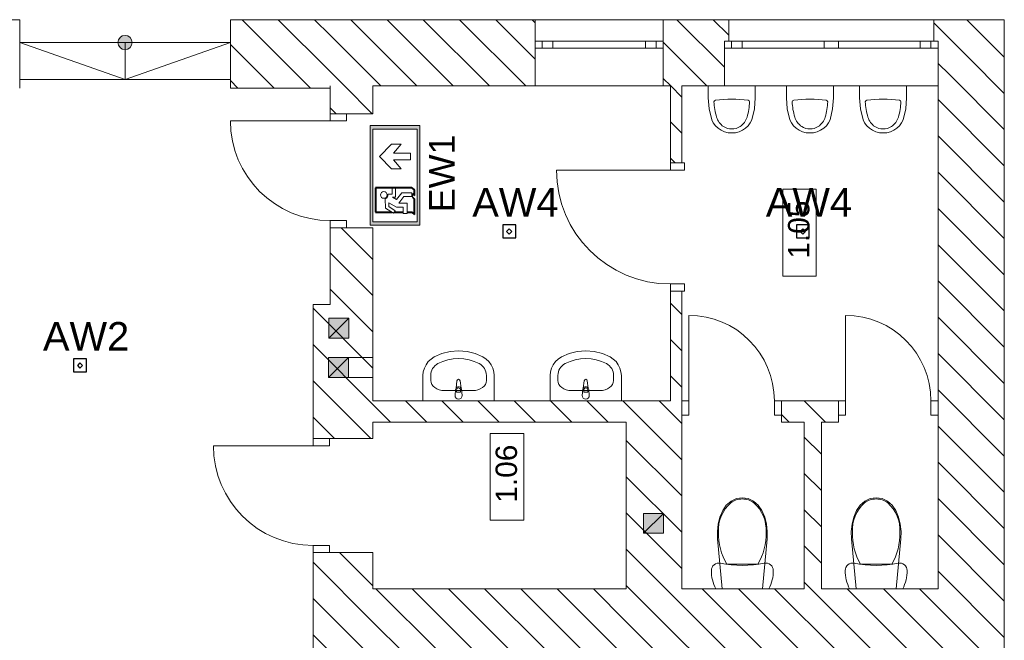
# Model space of a CAD drawing. Header units: millimetres. Extents: x -146116 to 602001, y -318793 to 100489.
# Tile 46 of 100: x 331214 to 338129, y -97477 to -93121. Entities that reach past the tile are written whole.
import ezdxf
from ezdxf.enums import TextEntityAlignment as Align

# ---------------------------------------------------------------- set-up
doc = ezdxf.new("R2010")
doc.units = ezdxf.units.MM
doc.header["$LTSCALE"] = 0.1
doc.header["$MEASUREMENT"] = 0
for name, color, linetype, lineweight in [('eks Rzut piętra I$0$Nowe_320-W Umeblowanie_Nr_pióra__6', 8, 'Continuous', 13), ('eks Rzut piętra I$0$poziom_2 (1)_6_0_Nr_pióra__81_Nr_pióra__6', 8, 'Continuous', 18), ('eks Rzut piętra I$0$poziom_2 (1)_6_2D - Ogólne_Nr_pióra__1_Nr_pióra__7', 8, 'Continuous', 18), ('eks Rzut piętra I$0$poziom_2 (1)_6_2D - Ogólne_Nr_pióra__7_Nr_pióra__7', 8, 'Continuous', 18), ('eks Rzut piętra I$0$poziom_2 (1)_6_Drzwi ArchiCAD_Nr_pióra__27_Nr_pióra__7', 8, 'Continuous', 18), ('eks Rzut piętra I$0$poziom_2 (1)_6_Drzwi ArchiCAD_Nr_pióra__81_Nr_pióra__6', 8, 'Continuous', 18), ('eks Rzut piętra I$0$poziom_2 (1)_6_Konstrukcja - Schody_Nr_pióra__81_Nr_pióra__6', 8, 'Continuous', 18), ('eks Rzut piętra I$0$poziom_2 (1)_6_Konstrukcja - Ściany zew_Nr_pióra__107_Nr_pióra__12', 8, 'Continuous', 18), ('eks Rzut piętra I$0$poziom_2 (1)_6_Konstrukcja - Ściany zew_Nr_pióra__27_Nr_pióra__7', 8, 'Continuous', 18), ('eks Rzut piętra I$0$poziom_2 (1)_6_Metryczki pomieszczeń ArchiCADa_Nr_pióra__6_Nr_pióra__5', 8, 'Continuous', 18), ('eks Rzut piętra I$0$poziom_2 (1)_6_Okna ArchiCADa_Nr_pióra__101_Nr_pióra__252', 8, 'Continuous', 18), ('eks Rzut piętra I$0$poziom_2 (1)_6_Okna ArchiCADa_Nr_pióra__27_Nr_pióra__7', 8, 'Continuous', 18), ('eks Rzut piętra I$0$poziom_2 (1)_6_Okna ArchiCADa_Nr_pióra__81_Nr_pióra__6', 8, 'Continuous', 18), ('Oświetlenie ewakuacyjne', 3, 'Continuous', 20)]:
    doc.layers.add(name, color=color, linetype=linetype, lineweight=lineweight)
for name, color, linetype in [('eks Rzut piętra I$0$poziom_2 (1)_6_2D - Ogólne_Nr_pióra__19', 8, 'Continuous'), ('eks Rzut piętra I$0$poziom_2 (1)_6_Konstrukcja - Schody', 8, 'Continuous'), ('LUXIONA', 92, 'Continuous'), ('REWIZJA_1', 6, 'Continuous')]:
    doc.layers.add(name, color=color, linetype=linetype)
doc.styles.add('ARIAL', font='arial.ttf')
doc.styles.add('eks Rzut piętra I$0$GENERATED_STYLE_1', font='arial.ttf')
doc.styles.add('Malanow_1_100', font='isocpeur.ttf')
pattern_1 = [(135, (247705.95, -72963.92), (127.2792, 127.2792), [])]

# ---------------------------------------------------------------- blocks, each defined once
blk = doc.blocks.new('eks Rzut piętra I')
at = {"layer": 'eks Rzut piętra I$0$poziom_2 (1)_6_2D - Ogólne_Nr_pióra__19', "linetype": 'Continuous', "lineweight": 0}
for points in [[(241751.5, -56639.4), (241611.5, -56639.4), (241611.5, -56779.4), (241751.5, -56779.4)], [(241750.2, -56915.1), (241610.2, -56915.1), (241610.2, -57055.1), (241750.2, -57055.1)], [(243961.5, -58008.9), (243821.5, -58008.9), (243821.5, -58148.9), (243961.5, -58148.9)]]:
    blk.add_hatch(color=256, dxfattribs=at).paths.add_polyline_path(points)
at = {"layer": 'eks Rzut piętra I$0$poziom_2 (1)_6_Konstrukcja - Schody', "linetype": 'Continuous', "lineweight": 0}
blk.add_hatch(color=256, dxfattribs=at).paths.add_polyline_path([(240180.9, -54753.9), (240189.2, -54753.2), (240197.2, -54751.2), (240204.7, -54747.9), (240211.7, -54743.4), (240217.7, -54737.8), (240222.8, -54731.3), (240226.7, -54724), (240229.4, -54716.2), (240230.8, -54708), (240230.8, -54699.8), (240229.4, -54691.6), (240226.7, -54683.8), (240222.8, -54676.6), (240217.7, -54670.1), (240211.7, -54664.5), (240204.7, -54659.9), (240197.2, -54656.6), (240189.2, -54654.6), (240180.9, -54653.9), (240172.7, -54654.6), (240164.7, -54656.6), (240157.2, -54659.9), (240150.2, -54664.5), (240144.2, -54670.1), (240139.1, -54676.6), (240135.2, -54683.8), (240132.5, -54691.6), (240131.1, -54699.8), (240131.1, -54708), (240132.5, -54716.2), (240135.2, -54724), (240139.1, -54731.3), (240144.2, -54737.8), (240150.2, -54743.4), (240157.2, -54747.9), (240164.7, -54751.2), (240172.7, -54753.2)])
at = {"layer": 'eks Rzut piętra I$0$poziom_2 (1)_6_Konstrukcja - Ściany zew_Nr_pióra__107_Nr_pióra__12', "linetype": 'Continuous', "lineweight": 18}
h = blk.add_hatch(dxfattribs=at)
h.set_pattern_fill('BLOCZKI_CERAMICZNE_0006', color=256, angle=270, style=0, pattern_type=2)
h.set_pattern_definition(pattern_1)
h.paths.add_polyline_path([(241620.9, -55023.9), (241620.9, -54543.9), (240920.9, -54543.9), (240920.9, -55023.9)])
h = blk.add_hatch(dxfattribs=at)
h.set_pattern_fill('BLOCZKI_CERAMICZNE_0006', color=256, angle=270, style=0, pattern_type=2)
h.set_pattern_definition(pattern_1)
h.paths.add_polyline_path([(243060.9, -55008.9), (243060.9, -54543.9), (241620.9, -54543.9), (241620.9, -55008.9)])
h = blk.add_hatch(dxfattribs=at)
h.set_pattern_fill('BLOCZKI_CERAMICZNE_0006', color=256, angle=270, style=0, pattern_type=2)
h.set_pattern_definition(pattern_1)
h.paths.add_polyline_path([(244390.9, -55008.9), (244390.9, -54693.9), (244420.9, -54693.9), (244420.9, -54543.9), (243960.9, -54543.9), (243960.9, -55008.9)])
h = blk.add_hatch(dxfattribs=at)
h.set_pattern_fill('BLOCZKI_CERAMICZNE_0006', color=256, angle=270, style=0, pattern_type=2)
h.set_pattern_definition(pattern_1)
h.paths.add_polyline_path([(245890.9, -54693.9), (245890.9, -55008.9), (246355.9, -54543.9), (245860.9, -54543.9), (245860.9, -54693.9)])
h = blk.add_hatch(dxfattribs=at)
h.set_pattern_fill('BLOCZKI_CERAMICZNE_0006', color=256, angle=270, style=0, pattern_type=2)
h.set_pattern_definition(pattern_1)
h.paths.add_polyline_path([(246355.9, -63093.9), (246355.9, -54543.9), (245890.9, -55008.9), (245890.9, -62628.9)])
h = blk.add_hatch(dxfattribs=at)
h.set_pattern_fill('BLOCZKI_CERAMICZNE_0006', color=256, angle=270, style=0, pattern_type=2)
h.set_pattern_definition(pattern_1)
h.paths.add_polyline_path([(241620.9, -55203.9), (241920.9, -55203.9), (241920.9, -55008.9), (241620.9, -55008.9)])
h = blk.add_hatch(dxfattribs=at)
h.set_pattern_fill('BLOCZKI_CERAMICZNE_0006', color=256, angle=270, style=0, pattern_type=2)
h.set_pattern_definition(pattern_1)
h.paths.add_polyline_path([(244010.9, -55008.9), (244010.9, -55548.9), (244090.9, -55548.9), (244090.9, -55008.9)])
h = blk.add_hatch(dxfattribs=at)
h.set_pattern_fill('BLOCZKI_CERAMICZNE_0006', color=256, angle=270, style=0, pattern_type=2)
h.set_pattern_definition(pattern_1)
h.paths.add_polyline_path([(241920.9, -56543.9), (241920.9, -56003.9), (241620.9, -56003.9), (241620.9, -56543.9)])
h = blk.add_hatch(dxfattribs=at)
h.set_pattern_fill('BLOCZKI_CERAMICZNE_0006', color=256, angle=270, style=0, pattern_type=2)
h.set_pattern_definition(pattern_1)
h.paths.add_polyline_path([(244010.9, -57218.9), (244090.9, -57218.9), (244090.9, -56448.9), (244010.9, -56448.9)])
h = blk.add_hatch(dxfattribs=at)
h.set_pattern_fill('BLOCZKI_CERAMICZNE_0006', color=256, angle=270, style=0, pattern_type=2)
h.set_pattern_definition(pattern_1)
h.paths.add_polyline_path([(241500.9, -57483.9), (241920.9, -57483.9), (241920.9, -56543.9), (241500.9, -56543.9)])
h = blk.add_hatch(dxfattribs=at)
h.set_pattern_fill('BLOCZKI_CERAMICZNE_0006', color=256, angle=270, style=0, pattern_type=2)
h.set_pattern_definition(pattern_1)
h.paths.add_polyline_path([(241920.9, -57368.9), (244090.9, -57368.9), (244090.9, -57218.9), (241920.9, -57218.9)])
h = blk.add_hatch(dxfattribs=at)
h.set_pattern_fill('BLOCZKI_CERAMICZNE_0006', color=256, angle=270, style=0, pattern_type=2)
h.set_pattern_definition(pattern_1)
h.paths.add_polyline_path([(244790.9, -57218.9), (244790.9, -57368.9), (245190.9, -57368.9), (245190.9, -57218.9)])
h = blk.add_hatch(dxfattribs=at)
h.set_pattern_fill('BLOCZKI_CERAMICZNE_0006', color=256, angle=270, style=0, pattern_type=2)
h.set_pattern_definition(pattern_1)
h.paths.add_polyline_path([(244090.9, -60218.9), (244090.9, -57368.9), (243700.9, -57368.9), (243700.9, -60218.9)])
h = blk.add_hatch(dxfattribs=at)
h.set_pattern_fill('BLOCZKI_CERAMICZNE_0006', color=256, angle=270, style=0, pattern_type=2)
h.set_pattern_definition(pattern_1)
h.paths.add_polyline_path([(245070.9, -58538.9), (245070.9, -57368.9), (244950.9, -57368.9), (244950.9, -58538.9)])
h = blk.add_hatch(dxfattribs=at)
h.set_pattern_fill('BLOCZKI_CERAMICZNE_0006', color=256, angle=270, style=0, pattern_type=2)
h.set_pattern_definition(pattern_1)
h.paths.add_polyline_path([(241920.9, -59713.9), (241920.9, -58283.9), (241500.9, -58283.9), (241500.9, -59713.9)])
h = blk.add_hatch(dxfattribs=at)
h.set_pattern_fill('BLOCZKI_CERAMICZNE_0006', color=256, angle=270, style=0, pattern_type=2)
h.set_pattern_definition(pattern_1)
h.paths.add_polyline_path([(241920.9, -58538.9), (241920.9, -58988.9), (243700.9, -58988.9), (243700.9, -58538.9)])
h = blk.add_hatch(dxfattribs=at)
h.set_pattern_fill('BLOCZKI_CERAMICZNE_0006', color=256, angle=270, style=0, pattern_type=2)
h.set_pattern_definition(pattern_1)
h.paths.add_polyline_path([(244090.9, -58538.9), (244090.9, -58988.9), (245890.9, -58988.9), (245890.9, -58538.9)])
at = {"layer": 'eks Rzut piętra I$0$poziom_2 (1)_6_0_Nr_pióra__81_Nr_pióra__6', "linetype": 'Continuous', "lineweight": 18}
for p, q in [((244277, -55091.9), (244277, -55008.9)), ((244277, -55008.9), (244607, -55008.9)), ((244607, -55008.9), (244607, -55091.9)), ((244825.9, -55091.9), (244825.9, -55008.9)), ((244825.9, -55008.9), (245155.9, -55008.9)), ((245155.9, -55008.9), (245155.9, -55091.9)), ((245339.9, -55091.9), (245339.9, -55008.9)), ((245339.9, -55008.9), (245669.9, -55008.9)), ((245669.9, -55008.9), (245669.9, -55091.9)), ((244283, -55170.1), (244277, -55091.9)), ((244327.8, -55108.6), (244327.8, -55108.6)), ((244556.3, -55108.6), (244556.3, -55108.6)), ((244607, -55091.9), (244601, -55170.1)), ((244832, -55170.1), (244825.9, -55091.9)), ((244876.7, -55108.6), (244876.7, -55108.6)), ((245105.2, -55108.6), (245105.2, -55108.6)), ((245155.9, -55091.9), (245149.9, -55170.1)), ((245345.9, -55170.1), (245339.9, -55091.9)), ((245390.6, -55108.6), (245390.6, -55108.6)), ((245619.1, -55108.6), (245619.1, -55108.6)), ((245669.9, -55091.9), (245663.8, -55170.1)), ((244300.9, -55246.7), (244283, -55170.1)), ((244316.9, -55119.8), (244316.9, -55119.7)), ((244567.2, -55119.8), (244567.2, -55119.7)), ((244601, -55170.1), (244583.1, -55246.7)), ((244849.9, -55246.7), (244832, -55170.1)), ((244865.8, -55119.8), (244865.8, -55119.7)), ((245116.1, -55119.8), (245116.1, -55119.7)), ((245149.9, -55170.1), (245132, -55246.7)), ((245363.8, -55246.7), (245345.9, -55170.1)), ((245379.7, -55119.8), (245379.7, -55119.7)), ((245630, -55119.8), (245630, -55119.7)), ((245663.8, -55170.1), (245646, -55246.7)), ((244312, -55268.8), (244300.9, -55246.7)), ((244334.9, -55226.9), (244334.9, -55226.9)), ((244549.2, -55226.9), (244549.2, -55226.9)), ((244583.1, -55246.7), (244572.1, -55268.8)), ((244860.9, -55268.8), (244849.9, -55246.7)), ((244883.8, -55226.9), (244883.8, -55226.9)), ((245098.1, -55226.9), (245098.1, -55226.9)), ((245132, -55246.7), (245121, -55268.8)), ((245374.8, -55268.8), (245363.8, -55246.7)), ((245397.7, -55226.9), (245397.7, -55226.9)), ((245612, -55226.9), (245612, -55226.9)), ((245646, -55246.7), (245634.9, -55268.8)), ((244327, -55288.9), (244312, -55268.8)), ((244345.5, -55306.1), (244327, -55288.9)), ((244366.9, -55320.1), (244345.5, -55306.1)), ((244384, -55294.6), (244384, -55294.6)), ((244500.1, -55294.6), (244500.1, -55294.6)), ((244538.6, -55306.1), (244517.2, -55320.1)), ((244557.1, -55288.9), (244538.6, -55306.1)), ((244572.1, -55268.8), (244557.1, -55288.9)), ((244875.9, -55288.9), (244860.9, -55268.8)), ((244894.4, -55306.1), (244875.9, -55288.9)), ((244915.8, -55320.1), (244894.4, -55306.1)), ((244932.9, -55294.6), (244932.9, -55294.6)), ((245049, -55294.6), (245049, -55294.6)), ((245087.5, -55306.1), (245066.1, -55320.1)), ((245106, -55288.9), (245087.5, -55306.1)), ((245121, -55268.8), (245106, -55288.9)), ((245389.8, -55288.9), (245374.8, -55268.8)), ((245408.3, -55306.1), (245389.8, -55288.9)), ((245429.7, -55320.1), (245408.3, -55306.1)), ((245446.8, -55294.6), (245446.8, -55294.6)), ((245562.9, -55294.6), (245562.9, -55294.6)), ((245601.4, -55306.1), (245580, -55320.1)), ((245619.9, -55288.9), (245601.4, -55306.1)), ((245634.9, -55268.8), (245619.9, -55288.9)), ((244390.7, -55330.5), (244366.9, -55320.1)), ((244415.9, -55336.8), (244390.7, -55330.5)), ((244442, -55338.9), (244415.9, -55336.8)), ((244468.1, -55336.8), (244442, -55338.9)), ((244493.4, -55330.5), (244468.1, -55336.8)), ((244517.2, -55320.1), (244493.4, -55330.5)), ((244939.6, -55330.5), (244915.8, -55320.1)), ((244964.9, -55336.8), (244939.6, -55330.5)), ((244990.9, -55338.9), (244964.9, -55336.8)), ((245017, -55336.8), (244990.9, -55338.9)), ((245042.3, -55330.5), (245017, -55336.8)), ((245066.1, -55320.1), (245042.3, -55330.5)), ((245453.5, -55330.5), (245429.7, -55320.1)), ((245478.8, -55336.8), (245453.5, -55330.5)), ((245504.9, -55338.9), (245478.8, -55336.8)), ((245530.9, -55336.8), (245504.9, -55338.9)), ((245556.2, -55330.5), (245530.9, -55336.8)), ((245580, -55320.1), (245556.2, -55330.5)), ((242406.6, -56887.9), (242352.3, -56911.2)), ((242464.1, -56873.7), (242406.6, -56887.9)), ((242523.2, -56868.9), (242464.1, -56873.7)), ((242582.4, -56873.7), (242523.2, -56868.9)), ((242639.9, -56887.9), (242582.4, -56873.7)), ((242694.2, -56911.2), (242639.9, -56887.9)), ((243299.7, -56887.9), (243245.4, -56911.2)), ((243357.2, -56873.7), (243299.7, -56887.9)), ((243416.3, -56868.9), (243357.2, -56873.7)), ((243475.5, -56873.7), (243416.3, -56868.9)), ((243533, -56887.9), (243475.5, -56873.7)), ((243587.3, -56911.2), (243533, -56887.9)), ((242294.5, -56965.4), (242282.8, -56989.1)), ((242310.3, -56944), (242294.5, -56965.4)), ((242329.8, -56925.8), (242310.3, -56944)), ((242352.3, -56911.2), (242329.8, -56925.8)), ((242716.7, -56925.8), (242694.2, -56911.2)), ((242736.2, -56944), (242716.7, -56925.8)), ((242752, -56965.4), (242736.2, -56944)), ((242763.7, -56989.1), (242752, -56965.4)), ((243187.6, -56965.4), (243175.9, -56989.1)), ((243203.4, -56944), (243187.6, -56965.4)), ((243222.9, -56925.8), (243203.4, -56944)), ((243245.4, -56911.2), (243222.9, -56925.8)), ((243609.8, -56925.8), (243587.3, -56911.2)), ((243629.3, -56944), (243609.8, -56925.8)), ((243645.1, -56965.4), (243629.3, -56944)), ((243656.8, -56989.1), (243645.1, -56965.4)), ((242275.6, -57014.5), (242273.2, -57040.7)), ((242273.2, -57040.7), (242273.2, -57218.9)), ((242282.8, -56989.1), (242275.6, -57014.5)), ((242327.6, -57076.4), (242327.6, -57040.7)), ((242718.9, -57076.4), (242718.9, -57040.7)), ((242770.8, -57014.5), (242763.7, -56989.1)), ((242773.2, -57040.7), (242770.8, -57014.5)), ((242773.2, -57218.9), (242773.2, -57040.7)), ((243168.7, -57014.5), (243166.3, -57040.7)), ((243166.3, -57040.7), (243166.3, -57218.9)), ((243175.9, -56989.1), (243168.7, -57014.5)), ((243220.7, -57076.4), (243220.7, -57040.7)), ((243612, -57076.4), (243612, -57040.7)), ((243663.9, -57014.5), (243656.8, -56989.1)), ((243666.3, -57040.7), (243663.9, -57014.5)), ((243666.3, -57218.9), (243666.3, -57040.7)), ((242512.1, -57077.7), (242505.5, -57130.6)), ((242512.1, -57077.7), (242512.1, -57077.7)), ((242541, -57130.6), (242534.3, -57077.7)), ((243405.2, -57077.7), (243398.6, -57130.6)), ((243405.2, -57077.7), (243405.2, -57077.7)), ((243434.1, -57130.6), (243427.4, -57077.7)), ((242424.2, -57147.1), (242622.3, -57147.1)), ((242502.2, -57140.2), (242498.2, -57182.1)), ((242502.2, -57140.2), (242502.2, -57140.1)), ((242509.6, -57157.2), (242509.6, -57142.3)), ((242536.8, -57157.2), (242509.6, -57157.2)), ((242536.8, -57142.3), (242536.8, -57157.2)), ((242541, -57130.6), (242541, -57130.6)), ((242548.2, -57182.1), (242544.2, -57140.2)), ((242548.2, -57182.1), (242548.2, -57182.1)), ((243317.3, -57147.1), (243515.4, -57147.1)), ((243395.3, -57140.2), (243391.3, -57182.1)), ((243395.3, -57140.2), (243395.3, -57140.1)), ((243402.7, -57157.2), (243402.7, -57142.3)), ((243429.9, -57157.2), (243402.7, -57157.2)), ((243429.9, -57142.3), (243429.9, -57157.2)), ((243434.1, -57130.6), (243434.1, -57130.6)), ((243441.3, -57182.1), (243437.3, -57140.2)), ((243441.3, -57182.1), (243441.3, -57182.1)), ((242273.2, -57218.9), (242773.2, -57218.9)), ((243166.3, -57218.9), (243666.3, -57218.9)), ((244403.5, -57951.6), (244436.6, -57923.1)), ((244434.9, -57934.4), (244434.9, -57934.3)), ((244436.6, -57923.1), (244474.9, -57905.1)), ((244474.9, -57905.1), (244515.9, -57898.9)), ((244515.9, -57898.9), (244557, -57905.1)), ((244515.9, -57907.6), (244515.9, -57907.6)), ((244557, -57905.1), (244595.3, -57923.1)), ((244595.3, -57923.1), (244628.3, -57951.6)), ((244597, -57934.4), (244597, -57934.4)), ((245343.5, -57951.6), (245376.6, -57923.1)), ((245374.9, -57934.4), (245374.9, -57934.3)), ((245376.6, -57923.1), (245414.9, -57905.1)), ((245414.9, -57905.1), (245455.9, -57898.9)), ((245455.9, -57898.9), (245497, -57905.1)), ((245455.9, -57907.6), (245455.9, -57907.6)), ((245497, -57905.1), (245535.3, -57923.1)), ((245535.3, -57923.1), (245568.3, -57951.6)), ((245537, -57934.4), (245537, -57934.4)), ((244358.9, -58035.7), (244378, -57988.8)), ((244378, -57988.8), (244403.5, -57951.6)), ((244628.3, -57951.6), (244653.9, -57988.8)), ((244653.9, -57988.8), (244673, -58035.7)), ((245298.9, -58035.7), (245318, -57988.8)), ((245318, -57988.8), (245343.5, -57951.6)), ((245568.3, -57951.6), (245593.9, -57988.8)), ((245593.9, -57988.8), (245613, -58035.7)), ((244341, -58136.8), (244346.5, -58085.5)), ((244346.5, -58085.5), (244358.9, -58035.7)), ((244673, -58035.7), (244685.4, -58085.5)), ((244685.4, -58085.5), (244690.9, -58136.8)), ((245281, -58136.8), (245286.5, -58085.5)), ((245286.5, -58085.5), (245298.9, -58035.7)), ((245613, -58035.7), (245625.4, -58085.5)), ((245625.4, -58085.5), (245630.9, -58136.8)), ((244342.6, -58188.5), (244341, -58136.8)), ((244348.9, -58140.9), (244348.9, -58140.9)), ((244683, -58140.9), (244683, -58140.9)), ((244690.9, -58136.8), (244689.3, -58188.5)), ((245282.6, -58188.5), (245281, -58136.8)), ((245288.9, -58140.9), (245288.9, -58140.9)), ((245623, -58140.9), (245623, -58140.9)), ((245630.9, -58136.8), (245629.3, -58188.5)), ((244375, -58538.9), (244342.6, -58188.5)), ((244689.3, -58188.5), (244656.9, -58538.9)), ((245315, -58538.9), (245282.6, -58188.5)), ((245629.3, -58188.5), (245596.9, -58538.9)), ((244327.5, -58363.5), (244338.4, -58359.5)), ((244338.4, -58359.5), (244349.9, -58357.9)), ((244349.9, -58357.9), (244361.4, -58359)), ((244361.4, -58359), (244399.7, -58365.7)), ((244632.2, -58365.7), (244670.4, -58359)), ((244670.4, -58359), (244682, -58357.9)), ((244682, -58357.9), (244693.5, -58359.5)), ((244693.5, -58359.5), (244704.4, -58363.5)), ((245267.5, -58363.5), (245278.4, -58359.5)), ((245278.4, -58359.5), (245289.9, -58357.9)), ((245289.9, -58357.9), (245301.4, -58359)), ((245301.4, -58359), (245339.7, -58365.7)), ((245572.2, -58365.7), (245610.4, -58359)), ((245610.4, -58359), (245622, -58357.9)), ((245622, -58357.9), (245633.5, -58359.5)), ((245633.5, -58359.5), (245644.4, -58363.5)), ((244298.4, -58410.4), (244299.7, -58398.9)), ((244298.9, -58427.1), (244298.4, -58410.4)), ((244300.4, -58443.7), (244298.9, -58427.1)), ((244299.7, -58398.9), (244303.5, -58387.9)), ((244303.5, -58387.9), (244309.6, -58378.1)), ((244309.6, -58378.1), (244317.7, -58369.8)), ((244317.7, -58369.8), (244327.5, -58363.5)), ((244399.7, -58365.7), (244438.3, -58370.6)), ((244515.9, -58365.9), (244407, -58365.9)), ((244438.3, -58370.6), (244477.1, -58373.5)), ((244477.1, -58373.5), (244515.9, -58374.5)), ((244624.9, -58365.9), (244515.9, -58365.9)), ((244515.9, -58374.5), (244554.8, -58373.5)), ((244554.8, -58373.5), (244593.6, -58370.6)), ((244593.6, -58370.6), (244632.2, -58365.7)), ((244624.9, -58365.9), (244624.9, -58365.8)), ((244704.4, -58363.5), (244714.2, -58369.8)), ((244714.2, -58369.8), (244722.3, -58378.1)), ((244722.3, -58378.1), (244728.4, -58387.9)), ((244728.4, -58387.9), (244732.2, -58398.9)), ((244733, -58427.1), (244731.5, -58443.7)), ((244732.2, -58398.9), (244733.4, -58410.4)), ((244733.4, -58410.4), (244733, -58427.1)), ((245238.4, -58410.4), (245239.7, -58398.9)), ((245238.9, -58427.1), (245238.4, -58410.4)), ((245240.4, -58443.7), (245238.9, -58427.1)), ((245239.7, -58398.9), (245243.5, -58387.9)), ((245243.5, -58387.9), (245249.6, -58378.1)), ((245249.6, -58378.1), (245257.7, -58369.8)), ((245257.7, -58369.8), (245267.5, -58363.5)), ((245339.7, -58365.7), (245378.3, -58370.6)), ((245455.9, -58365.9), (245347, -58365.9)), ((245378.3, -58370.6), (245417.1, -58373.5)), ((245417.1, -58373.5), (245455.9, -58374.5)), ((245564.9, -58365.9), (245455.9, -58365.9)), ((245455.9, -58374.5), (245494.8, -58373.5)), ((245494.8, -58373.5), (245533.6, -58370.6)), ((245533.6, -58370.6), (245572.2, -58365.7)), ((245564.9, -58365.9), (245564.9, -58365.8)), ((245644.4, -58363.5), (245654.2, -58369.8)), ((245654.2, -58369.8), (245662.3, -58378.1)), ((245662.3, -58378.1), (245668.4, -58387.9)), ((245668.4, -58387.9), (245672.2, -58398.9)), ((245673, -58427.1), (245671.5, -58443.7)), ((245672.2, -58398.9), (245673.4, -58410.4)), ((245673.4, -58410.4), (245673, -58427.1)), ((244302.8, -58460.2), (244300.4, -58443.7)), ((244306.2, -58476.5), (244302.8, -58460.2)), ((244310.6, -58492.6), (244306.2, -58476.5)), ((244315.9, -58508.4), (244310.6, -58492.6)), ((244721.3, -58492.6), (244716, -58508.4)), ((244725.7, -58476.5), (244721.3, -58492.6)), ((244729.1, -58460.2), (244725.7, -58476.5)), ((244731.5, -58443.7), (244729.1, -58460.2)), ((245242.8, -58460.2), (245240.4, -58443.7)), ((245246.2, -58476.5), (245242.8, -58460.2)), ((245250.6, -58492.6), (245246.2, -58476.5)), ((245255.9, -58508.4), (245250.6, -58492.6)), ((245661.3, -58492.6), (245656, -58508.4)), ((245665.7, -58476.5), (245661.3, -58492.6)), ((245669.1, -58460.2), (245665.7, -58476.5)), ((245671.5, -58443.7), (245669.1, -58460.2)), ((244322.1, -58523.8), (244315.9, -58508.4)), ((244329.2, -58538.9), (244322.1, -58523.8)), ((244702.7, -58538.9), (244329.2, -58538.9)), ((244656.9, -58538.9), (244375, -58538.9)), ((244709.8, -58523.8), (244702.7, -58538.9)), ((244716, -58508.4), (244709.8, -58523.8)), ((245262.1, -58523.8), (245255.9, -58508.4)), ((245269.2, -58538.9), (245262.1, -58523.8)), ((245642.7, -58538.9), (245269.2, -58538.9)), ((245596.9, -58538.9), (245315, -58538.9)), ((245649.8, -58523.8), (245642.7, -58538.9)), ((245656, -58508.4), (245649.8, -58523.8))]:
    blk.add_line(p, q, dxfattribs=at)
for centre, radius, start, end in [((242523.2, -57079.1), 11.2, 7.13892, 172.86108), ((243416.3, -57079.1), 11.2, 7.13892, 172.86108), ((242523.2, -57182.1), 25, 180, 0), ((242523.2, -57142.1), 21.1, 147.22897, 174.83039), ((242523.2, -57142.1), 21.1, 32.77103, 147.22897), ((242523.2, -57142.3), 13.6, 0, 180), ((242523.2, -57142.1), 21.1, 5.16961, 32.77103), ((243416.3, -57182.1), 25, 180, 0), ((243416.3, -57142.1), 21.1, 147.22897, 174.83039), ((243416.3, -57142.1), 21.1, 32.77103, 147.22897), ((243416.3, -57142.3), 13.6, 0, 180), ((243416.3, -57142.1), 21.1, 5.16961, 32.77103), ((244605.4, -58126.6), 257, 131.5755, 183.19515), ((244516.8, -58046.2), 138.6, 90.33559, 126.2228), ((244515.1, -58046.2), 138.6, 53.77719, 89.66441), ((244426.5, -58126.6), 257, 356.80485, 48.4245), ((245545.4, -58126.6), 257, 131.5755, 183.19515), ((245456.8, -58046.2), 138.6, 90.33559, 126.2228), ((245455.1, -58046.2), 138.6, 53.77719, 89.66441), ((245366.5, -58126.6), 257, 356.80485, 48.4245), ((244774, -58151), 425.4, 178.64607, 210.34823), ((244257.9, -58151), 425.4, 329.65177, 1.35393), ((245714, -58151), 425.4, 178.64607, 210.34823), ((245197.9, -58151), 425.4, 329.65177, 1.35393)]:
    blk.add_arc(centre, radius, start, end, dxfattribs=at)
for centre, major_axis, ratio, start_param, end_param in [((244330.2, -55120.8), (-13.3, 0), 0.93164, 4.895254, 6.197388), ((244442, -55851.9), (-806, 0), 0.93164, 4.570129, 4.854649), ((244553.9, -55120.8), (-13.3, 0), 0.93164, 3.22739, 4.529524), ((244879.1, -55120.8), (-13.3, 0), 0.93164, 4.895254, 6.197388), ((244990.9, -55851.9), (-806, 0), 0.93164, 4.570129, 4.854649), ((245102.8, -55120.8), (-13.3, 0), 0.93164, 3.22739, 4.529524), ((245393, -55120.8), (-13.3, 0), 0.93164, 4.895254, 6.197388), ((245504.9, -55851.9), (-806, 0), 0.93164, 4.570129, 4.854649), ((245616.7, -55120.8), (-13.3, 0), 0.93164, 3.22739, 4.529524), ((244882, -55092.4), (-565.8, 0), 0.93164, 0.051883, 0.258047), ((244002.1, -55092.4), (-565.8, 0), 0.93164, 2.883545, 3.089709), ((245430.9, -55092.4), (-565.8, 0), 0.93164, 0.051883, 0.258047), ((244551, -55092.4), (-565.8, 0), 0.93164, 2.883545, 3.089709), ((245944.8, -55092.4), (-565.8, 0), 0.93164, 0.051883, 0.258047), ((245064.9, -55092.4), (-565.8, 0), 0.93164, 2.883545, 3.089709), ((244471.6, -55190.1), (-142.3, 0), 0.93164, 0.281267, 0.907188), ((244412.4, -55190.1), (-142.3, 0), 0.93164, 2.234405, 2.860325), ((245020.5, -55190.1), (-142.3, 0), 0.93164, 0.281267, 0.907188), ((244961.4, -55190.1), (-142.3, 0), 0.93164, 2.234405, 2.860325), ((245534.4, -55190.1), (-142.3, 0), 0.93164, 0.281267, 0.907188), ((245475.3, -55190.1), (-142.3, 0), 0.93164, 2.234405, 2.860325), ((244442, -55211.4), (-106.5, 0), 0.93164, 0.993922, 2.14767), ((244990.9, -55211.4), (-106.5, 0), 0.93164, 0.993922, 2.14767), ((245504.9, -55211.4), (-106.5, 0), 0.93164, 0.993922, 2.14767), ((242523.2, -57218.9), (-304.3, 0), 0.975758, 4.215414, 5.209364), ((243416.3, -57218.9), (-304.3, 0), 0.975758, 4.215414, 5.209364), ((242424.2, -57040.7), (-96.6, 0), 0.975758, 5.209364, 6.283185), ((242622.3, -57040.7), (-96.6, 0), 0.975758, 3.141593, 4.215414), ((243317.3, -57040.7), (-96.6, 0), 0.975758, 5.209364, 6.283185), ((243515.4, -57040.7), (-96.6, 0), 0.975758, 3.141593, 4.215414), ((242424.3, -57076.4), (-96.7, 0), 0.731403, 0, 1.570796), ((242622.1, -57076.4), (-96.7, 0), 0.731403, 1.570796, 3.141593), ((243317.4, -57076.4), (-96.7, 0), 0.731403, 0, 1.570796), ((243515.2, -57076.4), (-96.7, 0), 0.731403, 1.570796, 3.141593)]:
    blk.add_ellipse(centre, major_axis=major_axis, ratio=ratio, start_param=start_param, end_param=end_param, dxfattribs=at)
at = {"layer": 'eks Rzut piętra I$0$poziom_2 (1)_6_2D - Ogólne_Nr_pióra__1_Nr_pióra__7', "linetype": 'Continuous', "lineweight": 18}
for p, q in [((241750.2, -56915.1), (241920.9, -56915.1)), ((241750.2, -57055.1), (241920.9, -57055.1))]:
    blk.add_line(p, q, dxfattribs=at)
at = {"layer": 'eks Rzut piętra I$0$poziom_2 (1)_6_2D - Ogólne_Nr_pióra__1_Nr_pióra__7', "linetype": 'Continuous', "lineweight": 18, "flags": 128}
for points in [[(241751.5, -56639.4), (241751.5, -56779.4), (241611.5, -56779.4), (241611.5, -56639.4)], [(241750.2, -56915.1), (241750.2, -57055.1), (241610.2, -57055.1), (241610.2, -56915.1)], [(243961.5, -58008.9), (243961.5, -58148.9), (243821.5, -58148.9), (243821.5, -58008.9)]]:
    blk.add_lwpolyline(points, close=True, dxfattribs=at)
at = {"layer": 'eks Rzut piętra I$0$poziom_2 (1)_6_2D - Ogólne_Nr_pióra__7_Nr_pióra__7', "linetype": 'Continuous', "lineweight": 18}
for p, q in [((241751.5, -56639.4), (241611.5, -56779.4)), ((241750.2, -56915.1), (241610.2, -57055.1)), ((243961.5, -58008.9), (243821.5, -58148.9))]:
    blk.add_line(p, q, dxfattribs=at)
at = {"layer": 'eks Rzut piętra I$0$poziom_2 (1)_6_Drzwi ArchiCAD_Nr_pióra__27_Nr_pióra__7', "linetype": 'Continuous', "lineweight": 18}
for p, q in [((241620.9, -55203.9), (241735.9, -55203.9)), ((244010.9, -55548.9), (244090.9, -55548.9)), ((241620.9, -56003.9), (241735.9, -56003.9)), ((244010.9, -56448.9), (244090.9, -56448.9)), ((244090.9, -57218.9), (244090.9, -57318.9)), ((244790.9, -57218.9), (244790.9, -57318.9)), ((245190.9, -57218.9), (245190.9, -57318.9)), ((245890.9, -57218.9), (245890.9, -57318.9)), ((241500.9, -57483.9), (241615.9, -57483.9)), ((241500.9, -58283.9), (241615.9, -58283.9))]:
    blk.add_line(p, q, dxfattribs=at)
at = {"layer": 'eks Rzut piętra I$0$poziom_2 (1)_6_Drzwi ArchiCAD_Nr_pióra__81_Nr_pióra__6', "linetype": 'Continuous', "lineweight": 18}
for p, q in [((241620.9, -55203.9), (241620.9, -55253.9)), ((241735.9, -55203.9), (241620.9, -55203.9)), ((241735.9, -55253.9), (241735.9, -55203.9)), ((241620.9, -55253.9), (240920.9, -55253.9)), ((241620.9, -55253.9), (241735.9, -55253.9)), ((244010.9, -55548.9), (244010.9, -55598.9)), ((244110.9, -55548.9), (244010.9, -55548.9)), ((244110.9, -55598.9), (244110.9, -55548.9)), ((244010.9, -55598.9), (243210.9, -55598.9)), ((244010.9, -55598.9), (244110.9, -55598.9)), ((241735.9, -55953.9), (241620.9, -55953.9)), ((241620.9, -55953.9), (241620.9, -56003.9)), ((241620.9, -56003.9), (241735.9, -56003.9)), ((241735.9, -56003.9), (241735.9, -55953.9)), ((244110.9, -56398.9), (244010.9, -56398.9)), ((244010.9, -56398.9), (244010.9, -56448.9)), ((244110.9, -56448.9), (244110.9, -56398.9)), ((244010.9, -56448.9), (244110.9, -56448.9)), ((244140.9, -57218.9), (244140.9, -56618.9)), ((245240.9, -57218.9), (245240.9, -56618.9)), ((244090.9, -57218.9), (244140.9, -57218.9)), ((244090.9, -57318.9), (244090.9, -57218.9)), ((244140.9, -57218.9), (244140.9, -57318.9)), ((244740.9, -57318.9), (244740.9, -57218.9)), ((244740.9, -57218.9), (244790.9, -57218.9)), ((244790.9, -57218.9), (244790.9, -57318.9)), ((245190.9, -57218.9), (245240.9, -57218.9)), ((245190.9, -57318.9), (245190.9, -57218.9)), ((245240.9, -57218.9), (245240.9, -57318.9)), ((245840.9, -57318.9), (245840.9, -57218.9)), ((245840.9, -57218.9), (245890.9, -57218.9)), ((245890.9, -57218.9), (245890.9, -57318.9)), ((244140.9, -57318.9), (244090.9, -57318.9)), ((244790.9, -57318.9), (244740.9, -57318.9)), ((245240.9, -57318.9), (245190.9, -57318.9)), ((245890.9, -57318.9), (245840.9, -57318.9)), ((241500.9, -57483.9), (241500.9, -57533.9)), ((241615.9, -57483.9), (241500.9, -57483.9)), ((241615.9, -57533.9), (241615.9, -57483.9)), ((241500.9, -57533.9), (240800.9, -57533.9)), ((241500.9, -57533.9), (241615.9, -57533.9)), ((241615.9, -58233.9), (241500.9, -58233.9)), ((241500.9, -58233.9), (241500.9, -58283.9)), ((241500.9, -58283.9), (241615.9, -58283.9)), ((241615.9, -58283.9), (241615.9, -58233.9))]:
    blk.add_line(p, q, dxfattribs=at)
for centre, radius, start, end in [((241620.9, -55253.9), 700, 180, 270), ((244010.9, -55598.9), 800, 180, 270), ((244140.9, -57218.9), 600, 0, 90), ((245240.9, -57218.9), 600, 0, 90), ((241500.9, -57533.9), 700, 180, 270)]:
    blk.add_arc(centre, radius, start, end, dxfattribs=at)
at = {"layer": 'eks Rzut piętra I$0$poziom_2 (1)_6_Konstrukcja - Schody_Nr_pióra__81_Nr_pióra__6', "linetype": 'Continuous', "lineweight": 18}
for p, q in [((239440.9, -54703.9), (239440.9, -54963.9)), ((240920.9, -54703.9), (239440.9, -54703.9)), ((240920.9, -54703.9), (239440.9, -54703.9)), ((240180.9, -54963.9), (239440.9, -54703.9)), ((240180.9, -54703.9), (240180.9, -54963.9)), ((240180.9, -54963.9), (240920.9, -54703.9)), ((240920.9, -54703.9), (240920.9, -54963.9)), ((240920.9, -54963.9), (239440.9, -54963.9)), ((240920.9, -54963.9), (239440.9, -54963.9))]:
    blk.add_line(p, q, dxfattribs=at)
blk.add_circle((240180.9, -54703.9), 50, dxfattribs=at)
at = {"layer": 'eks Rzut piętra I$0$poziom_2 (1)_6_Konstrukcja - Ściany zew_Nr_pióra__27_Nr_pióra__7', "linetype": 'Continuous', "lineweight": 18}
for p, q in [((239440.9, -55023.9), (239440.9, -54543.9)), ((240920.9, -55023.9), (240920.9, -54543.9)), ((243060.9, -54543.9), (243060.9, -54693.9)), ((243960.9, -54543.9), (243960.9, -54693.9)), ((244420.9, -54543.9), (244420.9, -54693.9)), ((245860.9, -54543.9), (245860.9, -54693.9)), ((243060.9, -54693.9), (243060.9, -54743.9)), ((243960.9, -54693.9), (243960.9, -54743.9)), ((244420.9, -54693.9), (244390.9, -54693.9)), ((244390.9, -54693.9), (244390.9, -54743.9)), ((245860.9, -54693.9), (245890.9, -54693.9)), ((245890.9, -54693.9), (245890.9, -54743.9)), ((243060.9, -54743.9), (243060.9, -55008.9)), ((243960.9, -54743.9), (243960.9, -55008.9)), ((244390.9, -54743.9), (244390.9, -55008.9)), ((245890.9, -54743.9), (245890.9, -55008.9)), ((241620.9, -55203.9), (241735.9, -55203.9)), ((241735.9, -55203.9), (241920.9, -55203.9)), ((244010.9, -55548.9), (244090.9, -55548.9)), ((241620.9, -56003.9), (241735.9, -56003.9)), ((241735.9, -56003.9), (241920.9, -56003.9)), ((244010.9, -56448.9), (244090.9, -56448.9)), ((244090.9, -57218.9), (244090.9, -57318.9)), ((244790.9, -57218.9), (244790.9, -57318.9)), ((245190.9, -57218.9), (245190.9, -57318.9)), ((245890.9, -57218.9), (245890.9, -57318.9)), ((244090.9, -57318.9), (244090.9, -57368.9)), ((244790.9, -57318.9), (244790.9, -57368.9)), ((245190.9, -57318.9), (245190.9, -57368.9)), ((245890.9, -57318.9), (245890.9, -57368.9)), ((241500.9, -57483.9), (241615.9, -57483.9)), ((241615.9, -57483.9), (241920.9, -57483.9)), ((241500.9, -58283.9), (241615.9, -58283.9)), ((241615.9, -58283.9), (241920.9, -58283.9))]:
    blk.add_line(p, q, dxfattribs=at)
at = {"layer": 'eks Rzut piętra I$0$poziom_2 (1)_6_Konstrukcja - Ściany zew_Nr_pióra__27_Nr_pióra__7', "linetype": 'Continuous', "lineweight": 18, "flags": 128}
for points in [[(239440.9, -54543.9), (235680.9, -54543.9)], [(241620.9, -54543.9), (240920.9, -54543.9)], [(243060.9, -54543.9), (241620.9, -54543.9)], [(244420.9, -54543.9), (243960.9, -54543.9)], [(246355.9, -54543.9), (245860.9, -54543.9)], [(246355.9, -63093.9), (246355.9, -54543.9)], [(240920.9, -55023.9), (241620.9, -55023.9)], [(241620.9, -55008.9), (241620.9, -55203.9)], [(241620.9, -55023.9), (241620.9, -55008.9)], [(241920.9, -55203.9), (241920.9, -55008.9)], [(241920.9, -55008.9), (243060.9, -55008.9)], [(243960.9, -55008.9), (244010.9, -55008.9)], [(244010.9, -55008.9), (244010.9, -55548.9)], [(244090.9, -55008.9), (244390.9, -55008.9)], [(244090.9, -55548.9), (244090.9, -55008.9)], [(245890.9, -55008.9), (245890.9, -57218.9)], [(241620.9, -56003.9), (241620.9, -56543.9)], [(241920.9, -56543.9), (241920.9, -56003.9)], [(244010.9, -56448.9), (244010.9, -57218.9)], [(244090.9, -57218.9), (244090.9, -56448.9)], [(241620.9, -56543.9), (241500.9, -56543.9)], [(241500.9, -56543.9), (241500.9, -57483.9)], [(241920.9, -57218.9), (241920.9, -56543.9)], [(244010.9, -57218.9), (241920.9, -57218.9)], [(245190.9, -57218.9), (244790.9, -57218.9)], [(241920.9, -57483.9), (241920.9, -57368.9)], [(241920.9, -57368.9), (243700.9, -57368.9)], [(243700.9, -57368.9), (243700.9, -58538.9)], [(244090.9, -58538.9), (244090.9, -57368.9)], [(244790.9, -57368.9), (244950.9, -57368.9)], [(244950.9, -57368.9), (244950.9, -58538.9)], [(245070.9, -57368.9), (245190.9, -57368.9)], [(245070.9, -58538.9), (245070.9, -57368.9)], [(245890.9, -57368.9), (245890.9, -58538.9)], [(241500.9, -58283.9), (241500.9, -59713.9)], [(241920.9, -58538.9), (241920.9, -58283.9)], [(243700.9, -58538.9), (241920.9, -58538.9)], [(244950.9, -58538.9), (244090.9, -58538.9)], [(245890.9, -58538.9), (245070.9, -58538.9)]]:
    blk.add_lwpolyline(points, dxfattribs=at)
at = {"layer": 'eks Rzut piętra I$0$poziom_2 (1)_6_Metryczki pomieszczeń ArchiCADa_Nr_pióra__6_Nr_pióra__5', "linetype": 'Continuous', "lineweight": 18}
for p, q in [((244799.4, -56344.2), (244799.4, -55734.1)), ((244799.4, -55734.1), (245035.1, -55734.1)), ((245035.1, -55734.1), (245035.1, -56344.2)), ((245035.1, -56344.2), (244799.4, -56344.2)), ((242746.1, -58057.2), (242746.1, -57447.1)), ((242746.1, -57447.1), (242981.8, -57447.1)), ((242981.8, -57447.1), (242981.8, -58057.2)), ((242981.8, -58057.2), (242746.1, -58057.2))]:
    blk.add_line(p, q, dxfattribs=at)
at = {"layer": 'eks Rzut piętra I$0$poziom_2 (1)_6_Okna ArchiCADa_Nr_pióra__101_Nr_pióra__252', "linetype": 'Continuous', "lineweight": 18}
for p, q in [((243060.9, -54693.9), (243185.9, -54693.9)), ((243185.9, -54693.9), (243185.9, -54743.9)), ((243835.9, -54743.9), (243835.9, -54693.9)), ((243835.9, -54693.9), (243960.9, -54693.9)), ((244390.9, -54693.9), (244515.9, -54693.9)), ((244515.9, -54693.9), (244515.9, -54743.9)), ((245090.9, -54743.9), (245090.9, -54693.9)), ((245090.9, -54693.9), (245140.9, -54693.9)), ((245140.9, -54693.9), (245190.9, -54693.9)), ((245190.9, -54693.9), (245190.9, -54743.9)), ((245765.9, -54743.9), (245765.9, -54693.9)), ((245765.9, -54693.9), (245890.9, -54693.9)), ((243185.9, -54743.9), (243060.9, -54743.9)), ((243960.9, -54743.9), (243835.9, -54743.9)), ((244515.9, -54743.9), (244390.9, -54743.9)), ((245140.9, -54743.9), (245090.9, -54743.9)), ((245190.9, -54743.9), (245140.9, -54743.9)), ((245890.9, -54743.9), (245765.9, -54743.9))]:
    blk.add_line(p, q, dxfattribs=at)
at = {"layer": 'eks Rzut piętra I$0$poziom_2 (1)_6_Okna ArchiCADa_Nr_pióra__27_Nr_pióra__7', "linetype": 'Continuous', "lineweight": 18}
for p, q in [((243060.9, -54693.9), (243060.9, -54743.9)), ((243960.9, -54693.9), (243960.9, -54743.9)), ((244390.9, -54693.9), (244390.9, -54743.9)), ((244420.9, -54693.9), (244390.9, -54693.9)), ((245860.9, -54693.9), (245890.9, -54693.9)), ((245890.9, -54693.9), (245890.9, -54743.9))]:
    blk.add_line(p, q, dxfattribs=at)
at = {"layer": 'eks Rzut piętra I$0$poziom_2 (1)_6_Okna ArchiCADa_Nr_pióra__81_Nr_pióra__6', "linetype": 'Continuous', "lineweight": 18}
for p, q in [((243960.9, -54543.9), (243060.9, -54543.9)), ((245860.9, -54543.9), (244420.9, -54543.9)), ((243110.9, -54693.9), (243110.9, -54743.9)), ((243185.9, -54693.9), (243835.9, -54693.9)), ((243910.9, -54693.9), (243910.9, -54743.9)), ((244440.9, -54693.9), (244440.9, -54743.9)), ((244515.9, -54693.9), (245090.9, -54693.9)), ((245190.9, -54693.9), (245765.9, -54693.9)), ((245840.9, -54693.9), (245840.9, -54743.9)), ((243835.9, -54743.9), (243185.9, -54743.9)), ((245090.9, -54743.9), (244515.9, -54743.9)), ((245765.9, -54743.9), (245190.9, -54743.9)), ((243960.9, -55008.9), (243060.9, -55008.9)), ((245890.9, -55008.9), (244390.9, -55008.9))]:
    blk.add_line(p, q, dxfattribs=at)
at = {"layer": 'eks Rzut piętra I$0$Nowe_320-W Umeblowanie_Nr_pióra__6', "linetype": 'Continuous', "lineweight": 13, "style": 'eks Rzut piętra I$0$GENERATED_STYLE_1'}
blk.add_attdef('Hydrant', text='', height=120, rotation=180, dxfattribs=at).set_placement((238684.1, -61499.3), align=Align.MIDDLE_CENTER)
at = {"layer": 'eks Rzut piętra I$0$poziom_2 (1)_6_Metryczki pomieszczeń ArchiCADa_Nr_pióra__6_Nr_pióra__5', "linetype": 'Continuous', "lineweight": 18, "char_height": 150, "attachment_point": 1, "rotation": 90, "style": 'eks Rzut piętra I$0$GENERATED_STYLE_1'}
for s, insert in [('\\A1;1.05', (244836.7, -56221.4)), ('\\A1;1.06', (242783.4, -57934.4))]:
    blk.add_mtext(s, dxfattribs=dict(at, insert=insert))
blk = doc.blocks.new('LUXIONA - LVNO')
at = {"layer": 'LUXIONA', "color": 1, "lineweight": -2}
for p, q in [((9, 9), (0, 9)), ((0, 9), (0, 0)), ((9, 0), (9, 9)), ((0, 0), (9, 0))]:
    blk.add_line(p, q, dxfattribs=at)
blk.add_lwpolyline([(4.48, 6.3), (2.62, 4.45), (4.48, 2.6), (6.33, 4.45)], close=True, dxfattribs=at)
at = {"layer": 'LUXIONA', "color": 1, "style": 'ARIAL', "flags": 4}
for tag, p in [('TYP', (-13.79, 32.2, -23.7)), ('OBW', (-19.09, -28.02, -23.7))]:
    blk.add_attdef(tag, p, '', height=20, dxfattribs=at)
blk = doc.blocks.new('DG')
at = {"layer": 'Oświetlenie ewakuacyjne', "linetype": 'ByBlock'}
h = blk.add_hatch(color=256, dxfattribs=at)
h.paths.add_polyline_path([(-0.92, 34.23), (69.08, 34.23), (69.08, -0.77), (-0.92, -0.77)])
h.paths.add_polyline_path([(1.54, 32.26), (66.63, 32.26), (66.63, 1.21), (1.54, 1.21)], flags=16)
at = {"layer": 'Oświetlenie ewakuacyjne', "lineweight": 40}
for p, q in [((42.7, 30.38), (59.77, 30.38)), ((42.7, 4.82), (42.7, 30.38)), ((59.77, 30.38), (59.77, 18.95)), ((59.77, 17.11), (59.77, 10.93)), ((59.77, 8.22), (59.77, 4.82)), ((42.7, 4.82), (44.51, 3.02)), ((48.13, 3.02), (44.51, 3.02)), ((46.75, 4.39), (48.13, 3.02)), ((49.31, 4.39), (50.69, 3.02)), ((61.58, 3.02), (50.69, 3.02)), ((59.77, 4.82), (61.58, 3.02))]:
    blk.add_line(p, q, dxfattribs=at)
at = {"layer": 'Oświetlenie ewakuacyjne'}
for p, q in [((12.09, 19.05), (20.78, 27.53)), ((20.78, 27.53), (29.47, 19.05)), ((47.27, 21.68), (47.27, 18.64)), ((57, 23.48), (50.5, 23.49)), ((56.23, 15.6), (53.21, 21.11)), ((53.21, 21.11), (55.91, 21.11)), ((55.91, 21.11), (58.82, 16.48)), ((60.56, 17.65), (57, 23.48)), ((12.09, 12.28), (12.09, 19.05)), ((18.37, 17.8), (12.09, 12.28)), ((18.37, 5.81), (18.37, 17.8)), ((29.47, 12.28), (23.19, 17.8)), ((23.19, 17.8), (23.19, 5.81)), ((29.47, 19.05), (29.47, 12.28)), ((47.27, 18.64), (42.7, 18.64)), ((42.7, 18.64), (42.7, 16.29)), ((42.7, 16.29), (49.38, 16.28)), ((50.94, 15.55), (46.32, 11.89)), ((48.88, 10.54), (53.52, 13.99)), ((49.38, 16.28), (49.38, 18.44)), ((49.38, 18.44), (50.94, 15.55)), ((53.52, 13.99), (53.51, 8.22)), ((56.23, 10.93), (56.23, 15.6)), ((58.82, 16.48), (60.56, 17.65)), ((46.32, 11.89), (46.32, 4.82)), ((48.88, 4.82), (48.88, 10.54)), ((53.51, 8.22), (60.78, 8.22)), ((60.79, 10.93), (56.23, 10.93)), ((60.78, 8.22), (60.79, 10.93)), ((23.19, 5.81), (18.37, 5.81)), ((46.32, 4.82), (48.88, 4.82)), ((46.75, 4.39), (49.31, 4.39))]:
    blk.add_line(p, q, dxfattribs=at)
for points in [[(-0.92, 34.23), (69.08, 34.23), (69.08, -0.77), (-0.92, -0.77)], [(1.54, 32.26), (66.63, 32.26), (66.63, 1.21), (1.54, 1.21)]]:
    blk.add_lwpolyline(points, close=True, dxfattribs=at)
blk.add_circle((47.8, 24.52), 2.34, dxfattribs=at)
blk.add_arc((47.8, 24.52), 2.88, 259.40031, 339.13959, dxfattribs=at)
blk = doc.blocks.new('*U49')
at = {"layer": 'Oświetlenie ewakuacyjne', "color": 1, "linetype": 'ByBlock', "xscale": -1, "rotation": 359.9999999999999}
blk.add_blockref('DG', (69.08, 0.76), dxfattribs=at)
at = {"layer": 'Oświetlenie ewakuacyjne', "insert": (9.21, -6.52), "char_height": 18, "attachment_point": 1, "style": 'Malanow_1_100'}
blk.add_mtext_dynamic_manual_height_columns('{\\fArial|b0|i0|c238|p34;EW1}', width=42.9792, gutter_width=669.53, heights=[0], dxfattribs=at)

msp = doc.modelspace()

# ---------------------------------------------------------------- block references
at = {"layer": 'REWIZJA_1'}
msp.add_blockref('eks Rzut piętra I', (91773.1, -38577), dxfattribs=at)

# ---------------------------------------------------------------- next in the draw order: block references
at = {"layer": 'LUXIONA'}
ref = msp.add_blockref('LUXIONA - LVNO', (334607.7, -94651.8), dxfattribs=dict(at, xscale=10, yscale=10, zscale=10))
ref.add_attrib('TYP', 'AW4', (334392.9, -94502.7, -237), dxfattribs={"color": 1, "height": 200, "style": 'ARIAL'})
ref = msp.add_blockref('LUXIONA - LVNO', (336669.1, -94651.8), dxfattribs=dict(at, xscale=10, yscale=10, zscale=10))
ref.add_attrib('TYP', 'AW4', (336454.2, -94502.7, -237), dxfattribs={"color": 1, "height": 200, "style": 'ARIAL'})
ref = msp.add_blockref('LUXIONA - LVNO', (331592.7, -95591.8), dxfattribs=dict(at, xscale=10, yscale=10, zscale=10))
ref.add_attrib('TYP', 'AW2', (331377.8, -95442.8, -237), dxfattribs={"color": 1, "height": 200, "style": 'ARIAL'})
at = {"layer": 'Oświetlenie ewakuacyjne', "linetype": 'ByBlock', "xscale": 10, "yscale": 10, "zscale": 10, "rotation": 89.99999999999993}
msp.add_blockref('*U49', (334024.4, -94564), dxfattribs=at)

doc.saveas('drawing.dxf')
